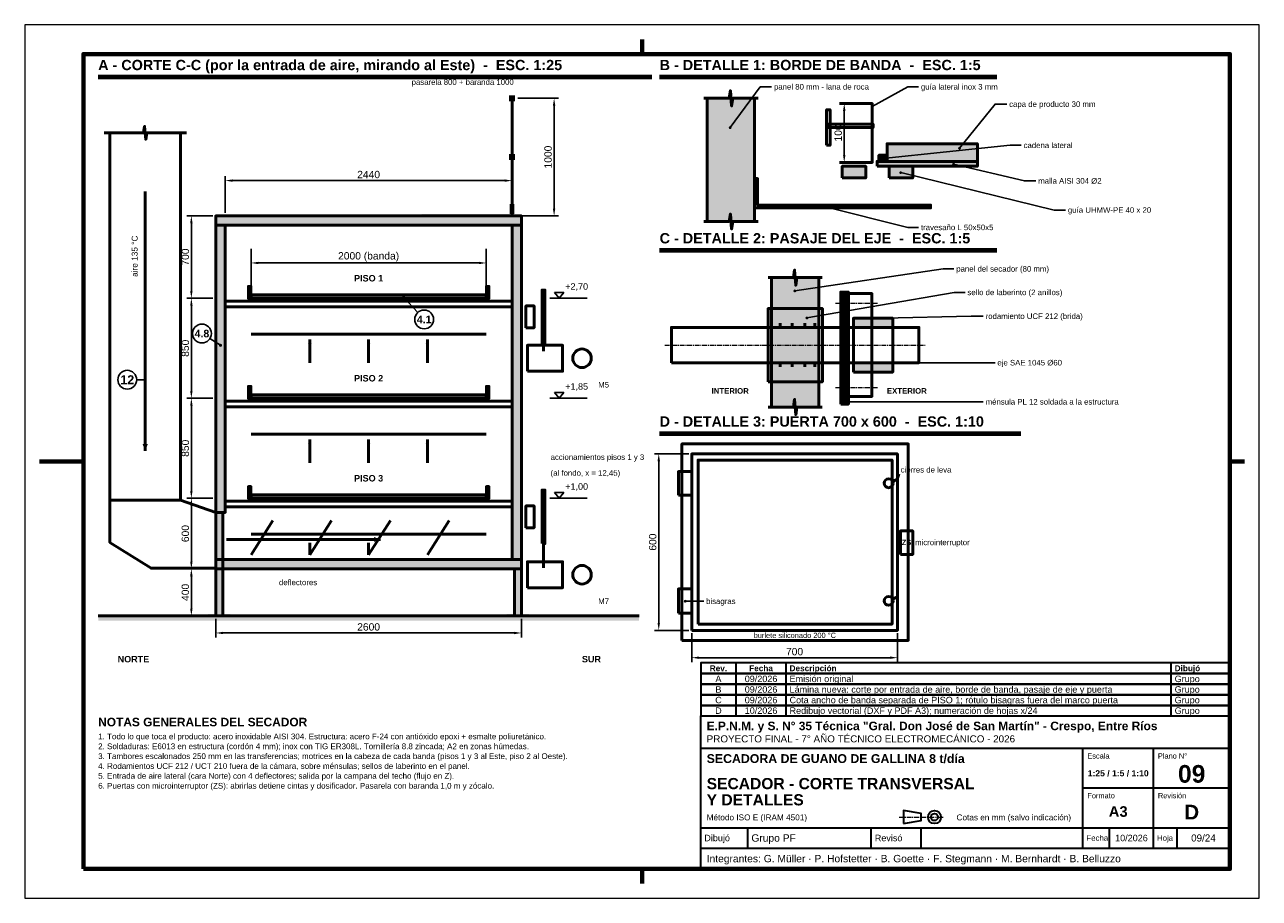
# Model space of a CAD drawing. Header units: millimetres. Extents: x 0 to 420, y 0 to 297.
import ezdxf
from ezdxf.enums import TextEntityAlignment as Align

# ---------------------------------------------------------------- set-up
doc = ezdxf.new("R2010")
doc.units = ezdxf.units.MM
doc.header["$LTSCALE"] = 0.5
doc.linetypes.add('CENTER', pattern=[5.08, 3.175, -0.635, 0.635, -0.635])
for name, color, linetype, lineweight in [('CONTORNO', 7, 'CONTINUOUS', 50), ('COTAS', 7, 'CONTINUOUS', 25), ('EJES', 1, 'CENTER', 18), ('FINO', 7, 'CONTINUOUS', 25), ('HOJA', 8, 'CONTINUOUS', 13), ('RAYADO', 8, 'CONTINUOUS', 18), ('RECUADRO', 7, 'CONTINUOUS', 70), ('RELLENO', 9, 'CONTINUOUS', 13), ('ROTULO', 7, 'CONTINUOUS', 35), ('TEXTO', 7, 'CONTINUOUS', 25)]:
    doc.layers.add(name, color=color, linetype=linetype, lineweight=lineweight)
doc.styles.add('NEGRITA', font='arialbd.ttf')
doc.styles.get("Standard").update_dxf_attribs({"font": 'arial.ttf'})
doc.dimstyles.new('IRAM', dxfattribs={"dimtxt": 2.5, "dimasz": 2.5, "dimexe": 1.5, "dimexo": 1, "dimgap": 0.8, "dimtad": 1, "dimdec": 1, "dimtxsty": 'Standard', "dimcen": 2.5, "dimazin": 3, "dimtfac": 1, "dimtmove": 0, "dimatfit": 3})

msp = doc.modelspace()

# ---------------------------------------------------------------- hatches: boundary and pattern name
at = {"layer": 'CONTORNO', "true_color": 0x2e8b57}
for points in [[(97, 190), (96.392, 188.4), (97.608, 188.4)], [(117, 190), (116.392, 188.4), (117.608, 188.4)], [(137, 190), (136.392, 188.4), (137.608, 188.4)]]:
    msp.add_hatch(color=7, dxfattribs=at).paths.add_polyline_path(points)
at = {"layer": 'CONTORNO', "true_color": 0xd62828}
for points in [[(97, 156), (96.392, 154.4), (97.608, 154.4)], [(117, 156), (116.392, 154.4), (117.608, 154.4)], [(137, 156), (136.392, 154.4), (137.608, 154.4)], [(41, 152.1), (41.912, 154.5), (40.088, 154.5)], [(121, 122), (118.8, 122.836), (118.8, 121.164)], [(97, 120.8), (96.468, 119.4), (97.532, 119.4)], [(117, 120.8), (116.468, 119.4), (117.532, 119.4)]]:
    msp.add_hatch(color=7, dxfattribs=at).paths.add_polyline_path(points)
at = {"layer": 'COTAS'}
h = msp.add_hatch(color=7, dxfattribs=at)
edge = h.paths.add_edge_path()
edge.add_arc((288.3, 269.2), 0.5, 0, 360)
h = msp.add_hatch(color=7, dxfattribs=at)
edge = h.paths.add_edge_path()
edge.add_arc((240, 262), 0.5, 0, 360)
h = msp.add_hatch(color=7, dxfattribs=at)
edge = h.paths.add_edge_path()
edge.add_arc((291.9, 251.5), 0.5, 0, 360)
h = msp.add_hatch(color=7, dxfattribs=at)
edge = h.paths.add_edge_path()
edge.add_arc((318, 255), 0.5, 0, 360)
h = msp.add_hatch(color=7, dxfattribs=at)
edge = h.paths.add_edge_path()
edge.add_arc((316, 249.6), 0.5, 0, 360)
h = msp.add_hatch(color=7, dxfattribs=at)
edge = h.paths.add_edge_path()
edge.add_arc((298, 246.7), 0.5, 0, 360)
h = msp.add_hatch(color=7, dxfattribs=at)
edge = h.paths.add_edge_path()
edge.add_arc((272, 235.2), 0.5, 0, 360)
h = msp.add_hatch(color=7, dxfattribs=at)
edge = h.paths.add_edge_path()
edge.add_arc((262, 206.5), 0.5, 0, 360)
h = msp.add_hatch(color=7, dxfattribs=at)
edge = h.paths.add_edge_path()
edge.add_arc((128.9, 204.4), 0.55, 0, 360)
h = msp.add_hatch(color=7, dxfattribs=at)
edge = h.paths.add_edge_path()
edge.add_arc((266.1, 197.3), 0.5, 0, 360)
h = msp.add_hatch(color=7, dxfattribs=at)
edge = h.paths.add_edge_path()
edge.add_arc((292.1, 197.2), 0.5, 0, 360)
h = msp.add_hatch(color=7, dxfattribs=at)
edge = h.paths.add_edge_path()
edge.add_arc((66.6, 188), 0.55, 0, 360)
h = msp.add_hatch(color=7, dxfattribs=at)
edge = h.paths.add_edge_path()
edge.add_arc((302.1, 182.1), 0.5, 0, 360)
h = msp.add_hatch(color=7, dxfattribs=at)
edge = h.paths.add_edge_path()
edge.add_arc((41, 176.3), 0.55, 0, 360)
h = msp.add_hatch(color=7, dxfattribs=at)
edge = h.paths.add_edge_path()
edge.add_arc((278.9, 168.8), 0.5, 0, 360)
h = msp.add_hatch(color=7, dxfattribs=at)
edge = h.paths.add_edge_path()
edge.add_arc((224.7, 101), 0.5, 0, 360)
at = {"layer": 'RAYADO'}
h = msp.add_hatch(dxfattribs=at)
h.set_pattern_fill('ANSI31', scale=0.12)
h.paths.add_polyline_path([(277.6, 168), (280.2, 168), (280.2, 206.1), (277.6, 206.1)])
h = msp.add_hatch(dxfattribs=at)
h.set_pattern_fill('EARTH', scale=0.35)
h.paths.add_polyline_path([(25, 94.4), (209, 94.4), (209, 96), (25, 96)])
at = {"layer": 'RELLENO', "true_color": 0x464646}
for points in [[(164.8, 271), (166.8, 271), (166.8, 273), (164.8, 273)], [(164.8, 251), (166.8, 251), (166.8, 253), (164.8, 253)], [(290, 248.9), (324.1, 248.9), (324.1, 250.5), (290, 250.5)], [(135, 232), (165.8, 232), (165.8, 232.7), (135, 232.7)], [(65, 96), (67.4, 96), (67.4, 131.2), (65, 131.2)], [(166.6, 96), (169, 96), (169, 112), (166.6, 112)]]:
    msp.add_hatch(color=7, dxfattribs=at).paths.add_polyline_path(points)
at = {"layer": 'RELLENO', "true_color": 0x969696}
for points in [[(232.2, 230.1), (248.3, 230.1), (248.3, 272), (232.2, 272)], [(65, 228.8), (169, 228.8), (169, 232), (65, 232)], [(65, 131.2), (68.2, 131.2), (68.2, 228.8), (65, 228.8)], [(165.8, 115.2), (169, 115.2), (169, 228.8), (165.8, 228.8)], [(254.1, 167), (270.1, 167), (270.1, 211), (254.1, 211)], [(65, 112), (169, 112), (169, 115.2), (65, 115.2)]]:
    msp.add_hatch(color=7, dxfattribs=at).paths.add_polyline_path(points)
at = {"layer": 'RELLENO', "true_color": 0xc09664}
msp.add_hatch(color=7, dxfattribs=at).paths.add_polyline_path([(293.4, 250.5), (324.1, 250.5), (324.1, 256.5), (293.4, 256.5)])
at = {"layer": 'RELLENO', "true_color": 0x3c322d}
msp.add_hatch(color=7, dxfattribs=at).paths.add_polyline_path([(290.6, 250.5), (293.4, 250.5), (293.4, 252.6), (290.6, 252.6)])
at = {"layer": 'RELLENO', "true_color": 0xd7e8d2}
for points in [[(278.1, 244.9), (286.1, 244.9), (286.1, 248.9), (278.1, 248.9)], [(294.1, 244.9), (302.1, 244.9), (302.1, 248.9), (294.1, 248.9)]]:
    msp.add_hatch(color=7, dxfattribs=at).paths.add_polyline_path(points)
at = {"layer": 'RELLENO', "true_color": 0x787878}
msp.add_hatch(color=7, dxfattribs=at).paths.add_polyline_path([(248.3, 234.7), (308.2, 234.7), (308.2, 235.7), (249.3, 235.7), (249.3, 244.7), (248.3, 244.7)])
at = {"layer": 'RELLENO', "true_color": 0x000000}
for points in [[(165, 232.7), (166.6, 232.7), (166.6, 236), (165, 236)], [(176, 193.2), (177, 193.2), (177, 196.48), (176, 196.48)], [(281.9, 194.1), (295.3, 194.1), (295.3, 197.2), (281.9, 197.2)], [(281.9, 178.9), (295.3, 178.9), (295.3, 182.1), (281.9, 182.1)], [(176, 125.2), (177, 125.2), (177, 128.48), (176, 128.48)], [(62.4, 96), (70, 96), (70, 96.6), (62.4, 96.6)], [(164, 96), (171.6, 96), (171.6, 96.6), (164, 96.6)]]:
    msp.add_hatch(color=7, dxfattribs=at).paths.add_polyline_path(points)
at = {"layer": 'RELLENO', "true_color": 0x8b5a2b}
msp.add_hatch(color=7, dxfattribs=at).paths.add_polyline_path([(77, 204), (157, 204), (157, 205.2), (77, 205.2)])
at = {"layer": 'RELLENO', "true_color": 0xffffff}
msp.add_hatch(color=7, dxfattribs=at).paths.add_polyline_path([(254.1, 182.1), (270.1, 182.1), (270.1, 194.1), (254.1, 194.1)])
at = {"layer": 'RELLENO', "true_color": 0xb08046}
msp.add_hatch(color=7, dxfattribs=at).paths.add_polyline_path([(77, 170), (157, 170), (157, 171.2), (77, 171.2)])
at = {"layer": 'RELLENO', "true_color": 0xc8a56e}
msp.add_hatch(color=7, dxfattribs=at).paths.add_polyline_path([(77, 136), (157, 136), (157, 137.2), (77, 137.2)])

# ---------------------------------------------------------------- linework, layer by layer
at = {"layer": 'CONTORNO'}
for p, q in [((25, 279.5), (213.37, 279.5)), ((216, 279.5), (330.66, 279.5)), ((165.8, 232), (165.8, 272)), ((232.2, 230.1), (232.2, 272)), ((248.3, 230.1), (248.3, 272)), ((216, 220.6), (330.66, 220.6)), ((254.1, 167), (254.1, 211)), ((270.1, 167), (270.1, 211)), ((68.2, 203), (165.8, 203)), ((68.2, 201.12), (165.8, 201.12)), ((257, 194.1), (257, 195.5)), ((261.1, 194.1), (261.1, 195.5)), ((265.4, 194.1), (265.4, 195.5)), ((268.8, 194.1), (268.8, 195.5)), ((77, 191.8), (157, 191.8)), ((176.5, 188.58), (176.5, 186)), ((257, 182.1), (257, 180.7)), ((261.1, 182.1), (261.1, 180.7)), ((265.4, 182.1), (265.4, 180.7)), ((268.8, 182.1), (268.8, 180.7)), ((68.2, 169), (165.8, 169)), ((68.2, 167.12), (165.8, 167.12)), ((77, 157.8), (157, 157.8)), ((216, 158.3), (338.85, 158.3)), ((295.1, 141.7), (297, 142.5)), ((29, 135.3), (53, 135.3)), ((68.2, 135), (165.8, 135)), ((68.2, 133.12), (165.8, 133.12)), ((77, 123.8), (157, 123.8)), ((176.5, 120.58), (176.5, 112.4)), ((295.1, 101.7), (297, 102.5)), ((25, 96), (209, 96))]:
    msp.add_line(p, q, dxfattribs=at)
at = {"layer": 'CONTORNO', "true_color": 0xd62828}
for p, q in [((41, 240.3), (41, 152.1)), ((97, 148), (97, 156)), ((117, 148), (117, 156)), ((137, 148), (137, 156)), ((77, 116.8), (84.4, 128.4)), ((97, 116.8), (104.4, 128.4)), ((117, 116.8), (124.4, 128.4)), ((137, 116.8), (144.4, 128.4)), ((68.6, 122), (121, 122)), ((97, 116.8), (97, 120.8)), ((117, 116.8), (117, 120.8))]:
    msp.add_line(p, q, dxfattribs=at)
at = {"layer": 'CONTORNO', "true_color": 0x2e8b57}
for p, q in [((97, 182), (97, 190)), ((117, 182), (117, 190)), ((137, 182), (137, 190))]:
    msp.add_line(p, q, dxfattribs=at)
at = {"layer": 'CONTORNO'}
for points in [[(231, 272), (239.65, 272), (240.05, 274.6), (240.45, 269.4), (240.85, 272), (249.5, 272)], [(277.2, 270.2), (288.3, 270.2), (288.3, 250.2), (277.2, 250.2)], [(27, 260.2), (40.4, 260.2), (40.8, 262.4), (41.2, 258), (41.6, 260.2), (55, 260.2)], [(231, 230.1), (239.65, 230.1), (240.05, 232.7), (240.45, 227.5), (240.85, 230.1), (249.5, 230.1)], [(252.9, 211), (261.5, 211), (261.9, 213.6), (262.3, 208.4), (262.7, 211), (271.3, 211)], [(280.2, 205.6), (288.2, 205.6), (288.2, 170.6), (280.2, 170.6)], [(252.9, 167), (261.5, 167), (261.9, 169.6), (262.3, 164.4), (262.7, 167), (271.3, 167)]]:
    msp.add_lwpolyline(points, dxfattribs=at)
for points in [[(272.8, 256), (274, 256), (274, 268.1), (272.8, 268.1)], [(273.1, 262), (288.6, 262), (288.6, 263.2), (273.1, 263.2)], [(293.4, 250.5), (324.1, 250.5), (324.1, 256.5), (293.4, 256.5)], [(290.6, 250.5), (293.4, 250.5), (293.4, 252.6), (290.6, 252.6)], [(278.1, 244.9), (286.1, 244.9), (286.1, 248.9), (278.1, 248.9)], [(290, 248.9), (324.1, 248.9), (324.1, 250.5), (290, 250.5)], [(294.1, 244.9), (302.1, 244.9), (302.1, 248.9), (294.1, 248.9)], [(248.3, 234.7), (308.2, 234.7), (308.2, 235.7), (249.3, 235.7), (249.3, 244.7), (248.3, 244.7)], [(65, 228.8), (169, 228.8), (169, 232), (65, 232)], [(65, 131.2), (68.2, 131.2), (68.2, 228.8), (65, 228.8)], [(165.8, 115.2), (169, 115.2), (169, 228.8), (165.8, 228.8)], [(76.95, 204), (76.1, 204), (76.1, 208), (76.95, 208)], [(157.05, 204), (157.9, 204), (157.9, 208), (157.05, 208)], [(176, 188.58), (177, 188.58), (177, 206.78), (176, 206.78)], [(277.6, 168), (280.2, 168), (280.2, 206.1), (277.6, 206.1)], [(77, 204), (157, 204), (157, 205.2), (77, 205.2)], [(86.2, 203.2), (87.8, 203.2), (87.8, 204), (86.2, 204)], [(100.2, 203.2), (101.8, 203.2), (101.8, 204), (100.2, 204)], [(116.2, 203.2), (117.8, 203.2), (117.8, 204), (116.2, 204)], [(132.2, 203.2), (133.8, 203.2), (133.8, 204), (132.2, 204)], [(146.2, 203.2), (147.8, 203.2), (147.8, 204), (146.2, 204)], [(170.5, 193.98), (173.3, 193.98), (173.3, 201.38), (170.5, 201.38)], [(252.9, 175.6), (271.4, 175.6), (271.4, 200.5), (252.9, 200.5)], [(220, 182.1), (304.2, 182.1), (304.2, 194.1), (220, 194.1)], [(281.9, 178.9), (295.3, 178.9), (295.3, 197.2), (281.9, 197.2)], [(171, 179.2), (183, 179.2), (183, 188), (171, 188)], [(76.95, 170), (76.1, 170), (76.1, 174), (76.95, 174)], [(157.05, 170), (157.9, 170), (157.9, 174), (157.05, 174)], [(77, 170), (157, 170), (157, 171.2), (77, 171.2)], [(86.2, 169.2), (87.8, 169.2), (87.8, 170), (86.2, 170)], [(100.2, 169.2), (101.8, 169.2), (101.8, 170), (100.2, 170)], [(116.2, 169.2), (117.8, 169.2), (117.8, 170), (116.2, 170)], [(132.2, 169.2), (133.8, 169.2), (133.8, 170), (132.2, 170)], [(146.2, 169.2), (147.8, 169.2), (147.8, 170), (146.2, 170)], [(223.6, 87.7), (300.6, 87.7), (300.6, 154.5), (223.6, 154.5)], [(226.9, 91.1), (296.9, 91.1), (296.9, 151.1), (226.9, 151.1)], [(229.1, 93.2), (295.1, 93.2), (295.1, 149), (229.1, 149)], [(222.4, 137.1), (226.9, 137.1), (226.9, 145.1), (222.4, 145.1)], [(76.95, 136), (76.1, 136), (76.1, 140), (76.95, 140)], [(157.05, 136), (157.9, 136), (157.9, 140), (157.05, 140)], [(176, 120.58), (177, 120.58), (177, 138.78), (176, 138.78)], [(77, 136), (157, 136), (157, 137.2), (77, 137.2)], [(86.2, 135.2), (87.8, 135.2), (87.8, 136), (86.2, 136)], [(100.2, 135.2), (101.8, 135.2), (101.8, 136), (100.2, 136)], [(116.2, 135.2), (117.8, 135.2), (117.8, 136), (116.2, 136)], [(132.2, 135.2), (133.8, 135.2), (133.8, 136), (132.2, 136)], [(146.2, 135.2), (147.8, 135.2), (147.8, 136), (146.2, 136)], [(65, 96), (67.4, 96), (67.4, 131.2), (65, 131.2)], [(170.5, 125.98), (173.3, 125.98), (173.3, 133.38), (170.5, 133.38)], [(297.9, 116.9), (302.1, 116.9), (302.1, 124.9), (297.9, 124.9)], [(65, 112), (169, 112), (169, 115.2), (65, 115.2)], [(171, 105.6), (183, 105.6), (183, 114.4), (171, 114.4)], [(166.6, 96), (169, 96), (169, 112), (166.6, 112)], [(222.4, 96.9), (226.9, 96.9), (226.9, 105.2), (222.4, 105.2)]]:
    msp.add_lwpolyline(points, close=True, dxfattribs=at)
at = {"layer": 'CONTORNO', "true_color": 0xd62828}
for points in [[(29, 260.2), (29, 121), (43, 112.2), (65, 112.2)], [(53, 260.2), (53, 135.3), (65, 131.2)]]:
    msp.add_lwpolyline(points, dxfattribs=at)
at = {"layer": 'CONTORNO'}
for centre, radius in [((189.6, 183.6), 3.15), ((293.9, 141.1), 1.5), ((189.6, 110), 3.15), ((293.9, 101.1), 1.5)]:
    msp.add_circle(centre, radius, dxfattribs=at)
at = {"layer": 'COTAS'}
for p, q in [((77, 208), (77, 220.8)), ((157, 208), (157, 220.8)), ((133.7321, 199.1537), (128.9, 204.4)), ((178.6, 204), (191.4, 204)), ((63.0015, 190.2848), (66.6, 188)), ((38.1, 176.3), (41, 176.3)), ((178.6, 170), (191.4, 170)), ((297, 142.5), (297.6, 144.2)), ((178.6, 136), (191.4, 136))]:
    msp.add_line(p, q, dxfattribs=at)
for points in [[(240, 262), (250.2, 275.9), (254.1, 275.9)], [(288.3, 269.2), (300.4, 275.9), (304.1, 275.9)], [(318, 255), (330.1, 270), (334.1, 270)], [(291.9, 251.5), (335.3, 256), (339, 256)], [(316, 249.6), (340.1, 243.9), (344, 243.9)], [(298, 246.7), (350.2, 234), (354.1, 234)], [(272, 235.2), (300.4, 228.1), (304.1, 228.1)], [(262, 206.5), (312.4, 214), (316.1, 214)], [(266.1, 197.3), (316.2, 206), (319.9, 206)], [(292.1, 197.2), (322, 197.9), (326.1, 197.9)], [(302.1, 182.1), (327, 182.1), (330.1, 182.1)], [(278.9, 168.8), (322, 168.8), (326.1, 168.8)], [(224.7, 101), (224.7, 101), (231, 101)]]:
    msp.add_lwpolyline(points, dxfattribs=at)
for points in [[(180.2, 205.92), (183.4, 205.92), (181.8, 204)], [(180.2, 171.92), (183.4, 171.92), (181.8, 170)], [(180.2, 137.92), (183.4, 137.92), (181.8, 136)]]:
    msp.add_lwpolyline(points, close=True, dxfattribs=at)
for centre in [(135.9, 196.8), (60.3, 192), (34.9, 176.3)]:
    msp.add_circle(centre, 3.2, dxfattribs=at)
at = {"layer": 'EJES'}
for p, q in [((275.8, 202.3), (290.2, 202.3)), ((217.8, 188.1), (306.3, 188.1)), ((275.8, 173.7), (290.2, 173.7)), ((297.5, 27.6), (312.5, 27.6))]:
    msp.add_line(p, q, dxfattribs=at)
at = {"layer": 'FINO'}
for p, q in [((25, 278.7), (213.37, 278.7)), ((216, 278.7), (330.66, 278.7)), ((216, 219.8), (330.66, 219.8)), ((254.1, 182.1), (254.1, 194.1)), ((270.1, 182.1), (270.1, 194.1)), ((216, 157.5), (338.85, 157.5))]:
    msp.add_line(p, q, dxfattribs=at)
at = {"layer": 'HOJA'}
msp.add_lwpolyline([(0, 0), (420, 0), (420, 297), (0, 297)], close=True, dxfattribs=at)
at = {"layer": 'RECUADRO'}
for p, q in [((210, 292), (210, 287)), ((5, 148.5), (20, 148.5)), ((415, 148.5), (410, 148.5)), ((210, 5), (210, 10))]:
    msp.add_line(p, q, dxfattribs=at)
msp.add_lwpolyline([(20, 10), (410, 10), (410, 287), (20, 287)], close=True, dxfattribs=at)
at = {"layer": 'ROTULO'}
for p, q in [((242, 76.4), (242, 80)), ((259, 76.4), (259, 80)), ((390, 76.4), (390, 80)), ((242, 72.8), (242, 76.4)), ((259, 72.8), (259, 76.4)), ((390, 72.8), (390, 76.4)), ((242, 69.2), (242, 72.8)), ((259, 69.2), (259, 72.8)), ((390, 69.2), (390, 72.8)), ((242, 65.6), (242, 69.2)), ((259, 65.6), (259, 69.2)), ((390, 65.6), (390, 69.2)), ((242, 62), (242, 65.6)), ((259, 62), (259, 65.6)), ((390, 62), (390, 65.6)), ((230, 62), (410, 62)), ((230, 10), (230, 62)), ((230, 51), (410, 51)), ((360, 24), (360, 51)), ((384, 24), (384, 51)), ((360, 37.5), (410, 37.5)), ((230, 24), (410, 24)), ((246, 17), (246, 24)), ((288, 17), (288, 24)), ((305, 17), (305, 24)), ((360, 17), (360, 24)), ((369, 17), (369, 24)), ((384, 17), (384, 24)), ((392, 17), (392, 24)), ((230, 17), (410, 17))]:
    msp.add_line(p, q, dxfattribs=at)
for points in [[(230, 76.4), (410, 76.4), (410, 80), (230, 80)], [(230, 72.8), (410, 72.8), (410, 76.4), (230, 76.4)], [(230, 69.2), (410, 69.2), (410, 72.8), (230, 72.8)], [(230, 65.6), (410, 65.6), (410, 69.2), (230, 69.2)], [(230, 62), (410, 62), (410, 65.6), (230, 65.6)], [(299, 25.4), (305, 26.4), (305, 28.8), (299, 29.8)]]:
    msp.add_lwpolyline(points, close=True, dxfattribs=at)
for radius in [2.2, 1.2]:
    msp.add_circle((309.5, 27.6), radius, dxfattribs=at)

# ---------------------------------------------------------------- texts
at = {"layer": 'COTAS', "style": 'NEGRITA'}
for s, height, p in [('4.1', 2.56, (135.9, 196.8)), ('4.8', 2.56, (60.3, 192)), ('12', 3.04, (34.9, 176.3))]:
    msp.add_text(s, height=height, dxfattribs=at).set_placement(p, align=Align.MIDDLE_CENTER)
at = {"layer": 'ROTULO', "style": 'NEGRITA'}
for s, height, p in [('Rev.', 2, (236, 78.2)), ('Fecha', 2, (250.5, 78.2)), ('1:25 / 1:5 / 1:10', 2.087287, (372, 42.5)), ('09', 6, (397, 42.3)), ('A3', 3.6, (372, 29.5)), ('D', 5, (397, 29.3))]:
    msp.add_text(s, height=height, dxfattribs=at).set_placement(p, align=Align.MIDDLE_CENTER)
at = {"layer": 'ROTULO'}
for s, height, p in [('A', 2.2, (236, 74.6)), ('09/2026', 2.2, (250.5, 74.6)), ('B', 2.2, (236, 71)), ('09/2026', 2.2, (250.5, 71)), ('C', 2.2, (236, 67.4)), ('09/2026', 2.2, (250.5, 67.4)), ('D', 2.2, (236, 63.8)), ('10/2026', 2.2, (250.5, 63.8)), ('10/2026', 2.2, (376.5, 20.5)), ('09/24', 2.4, (401, 20.5))]:
    msp.add_text(s, height=height, dxfattribs=at).set_placement(p, align=Align.MIDDLE_CENTER)
at = {"layer": 'ROTULO', "style": 'NEGRITA'}
for s, height, p in [('Descripción', 2, (260.2, 78.2)), ('Dibujó', 2, (391.2, 78.2)), ('E.P.N.M. y S. N° 35 Técnica "Gral. Don José de San Martín" - Crespo, Entre Ríos', 2.9, (232, 58.6)), ('SECADORA DE GUANO DE GALLINA 8 t/día', 3, (232, 47.5)), ('SECADOR - CORTE TRANSVERSAL', 3.8, (232, 39)), ('Y DETALLES', 3.8, (232, 33.49))]:
    msp.add_text(s, height=height, dxfattribs=at).set_placement(p, align=Align.MIDDLE_LEFT)
at = {"layer": 'ROTULO'}
for s, height, p in [('Emisión original', 2.2, (260.2, 74.6)), ('Grupo', 2.2, (391.2, 74.6)), ('Lámina nueva: corte por entrada de aire, borde de banda, pasaje de eje y puerta', 2.2, (260.2, 71)), ('Grupo', 2.2, (391.2, 71)), ('Cota ancho de banda separada de PISO 1; rótulo bisagras fuera del marco puerta', 2.2, (260.2, 67.4)), ('Grupo', 2.2, (391.2, 67.4)), ('Redibujo vectorial (DXF y PDF A3); numeración de hojas x/24', 2.2, (260.2, 63.8)), ('Grupo', 2.2, (391.2, 63.8)), ('PROYECTO FINAL - 7° AÑO TÉCNICO ELECTROMECÁNICO - 2026', 2.4, (232, 54.2)), ('Método ISO E (IRAM 4501)', 2, (232, 27.5)), ('Cotas en mm (salvo indicación)', 2, (317, 27.5)), ('Dibujó', 2.2, (231.2, 20.5)), ('Grupo PF', 2.5, (247.2, 20.5)), ('Revisó', 2.2, (289.2, 20.5)), ('Fecha', 1.9, (361.2, 20.5)), ('Hoja', 1.9, (385.2, 20.5)), ('Integrantes: G. Müller · P. Hofstetter · B. Goette · F. Stegmann · M. Bernhardt · B. Belluzzo', 2.5, (232, 13.5))]:
    msp.add_text(s, height=height, dxfattribs=at).set_placement(p, align=Align.MIDDLE_LEFT)
for s, p in [('Escala', (361.5, 49.3)), ('Plano N°', (385.5, 49.3)), ('Formato', (361.5, 35.8)), ('Revisión', (385.5, 35.8))]:
    msp.add_text(s, height=1.8, dxfattribs=at).set_placement(p, align=Align.TOP_LEFT)
at = {"layer": 'TEXTO', "style": 'NEGRITA'}
for s, height, p in [('A - CORTE C-C (por la entrada de aire, mirando al Este)  -  ESC. 1:25', 3.5, (25, 280.5)), ('B - DETALLE 1: BORDE DE BANDA  -  ESC. 1:5', 3.5, (216, 280.5)), ('C - DETALLE 2: PASAJE DEL EJE  -  ESC. 1:5', 3.5, (216, 221.6)), ('D - DETALLE 3: PUERTA 700 x 600  -  ESC. 1:10', 3.5, (216, 159.3)), ('NOTAS GENERALES DEL SECADOR', 2.9, (25, 57.6))]:
    msp.add_text(s, height=height, dxfattribs=at).set_placement(p, align=Align.BOTTOM_LEFT)
at = {"layer": 'TEXTO'}
for s, height, p in [('pasarela 800 + baranda 1000', 1.9, (149, 277.5)), ('deflectores', 1.9, (93, 107.4)), ('burlete siliconado 200 °C', 1.8, (262, 89.4))]:
    msp.add_text(s, height=height, dxfattribs=at).set_placement(p, align=Align.MIDDLE_CENTER)
for s, p in [('guía lateral inox 3 mm', (304.9, 275.9)), ('panel 80 mm - lana de roca', (254.9, 275.9)), ('capa de producto 30 mm', (334.9, 270)), ('cadena lateral', (339.8, 256)), ('malla AISI 304 Ø2', (344.8, 243.9)), ('guía UHMW-PE 40 x 20', (354.9, 234)), ('travesaño L 50x50x5', (304.9, 228.1)), ('panel del secador (80 mm)', (316.9, 214)), ('sello de laberinto (2 anillos)', (320.7, 206)), ('rodamiento UCF 212 (brida)', (326.9, 197.9)), ('eje SAE 1045 Ø60', (330.9, 182.1)), ('M5', (195.1, 174.6)), ('ménsula PL 12 soldada a la estructura', (326.9, 168.8)), ('accionamientos pisos 1 y 3', (178.9, 150)), ('(al fondo, x = 12,45)', (178.9, 144.6)), ('cierres de leva', (298, 145.7)), ('microinterruptor', (302.9, 121)), ('M7', (195.1, 101)), ('bisagras', (231.8, 101))]:
    msp.add_text(s, height=1.9, dxfattribs=at).set_placement(p, align=Align.MIDDLE_LEFT)
msp.add_text('aire 135 °C', height=2, rotation=90, dxfattribs=at).set_placement((37.4, 218.3), align=Align.MIDDLE_CENTER)
at = {"layer": 'TEXTO', "style": 'NEGRITA'}
for s, height, p in [('PISO 1', 2.2, (117, 210.8)), ('PISO 2', 2.2, (117, 176.8)), ('INTERIOR', 1.9, (240, 172.5)), ('EXTERIOR', 1.9, (300.1, 172.5)), ('PISO 3', 2.2, (117, 142.8)), ('ZS', 1.8, (300, 121)), ('NORTE', 2.2, (37, 81.3)), ('SUR', 2.2, (192.8, 81.3))]:
    msp.add_text(s, height=height, dxfattribs=at).set_placement(p, align=Align.MIDDLE_CENTER)
at = {"layer": 'TEXTO'}
for s, p in [('+2,70', (183.88, 206.24)), ('+1,85', (183.88, 172.24)), ('+1,00', (183.88, 138.24))]:
    msp.add_text(s, height=2.2, dxfattribs=at).set_placement(p, align=Align.BOTTOM_LEFT)
for s, p in [('1. Todo lo que toca el producto: acero inoxidable AISI 304. Estructura: acero F-24 con antióxido epoxi + esmalte poliuretánico.', (25, 56)), ('2. Soldaduras: E6013 en estructura (cordón 4 mm); inox con TIG ER308L. Tornillería 8.8 zincada; A2 en zonas húmedas.', (25, 52.646)), ('4. Rodamientos UCF 212 / UCT 210 fuera de la cámara, sobre ménsulas; sellos de laberinto en el panel.', (25, 45.938)), ('3. Tambores escalonados 250 mm en las transferencias; motrices en la cabeza de cada banda (pisos 1 y 3 al Este, piso 2 al Oeste).', (25, 49.292)), ('5. Entrada de aire lateral (cara Norte) con 4 deflectores; salida por la campana del techo (flujo en Z).', (25, 42.584)), ('6. Puertas con microinterruptor (ZS): abrirlas detiene cintas y dosificador. Pasarela con baranda 1,0 m y zócalo.', (25, 39.23))]:
    msp.add_text(s, height=1.95, dxfattribs=at).set_placement(p, align=Align.TOP_LEFT)

# ---------------------------------------------------------------- dimensions: what is measured, and where the dimension line sits
at = {"layer": 'COTAS'}
for base, p1, p2, override in [((180.1, 232), (166.8, 232), (166.8, 272), {"dimlfac": 25}), ((278.8, 250.2), (277.2, 250.2), (277.2, 270.2), {"dimlfac": 5}), ((56.7, 204), (65, 204), (65, 232), {"dimlfac": 25}), ((56.7, 170), (65, 170), (65, 204), {"dimlfac": 25}), ((56.7, 136), (65, 136), (65, 170), {"dimlfac": 25}), ((215.7, 91.1), (226.9, 91.1), (226.9, 151.1), {"dimlfac": 10}), ((56.7, 112), (65, 112), (65, 136), {"dimlfac": 25}), ((56.7, 96), (65, 96), (65, 112), {"dimlfac": 25})]:
    msp.add_linear_dim(base=base, p1=p1, p2=p2, angle=90, dimstyle='IRAM', override=override, dxfattribs=at).render()
for base, p1, p2, override in [((68.2, 244), (68.2, 232), (165.8, 232), {"dimlfac": 25}), ((65, 90.2), (65, 96), (169, 96), {"dimlfac": 25}), ((226.9, 81.8), (226.9, 91.1), (296.9, 91.1), {"dimlfac": 10})]:
    msp.add_linear_dim(base=base, p1=p1, p2=p2, dimstyle='IRAM', override=override, dxfattribs=at).render()
msp.add_linear_dim(base=(77, 216), p1=(77, 208), p2=(157, 208), text='2000 (banda)', dimstyle='IRAM', override={"dimlfac": 25}, dxfattribs=at).render()

doc.saveas('drawing.dxf')
